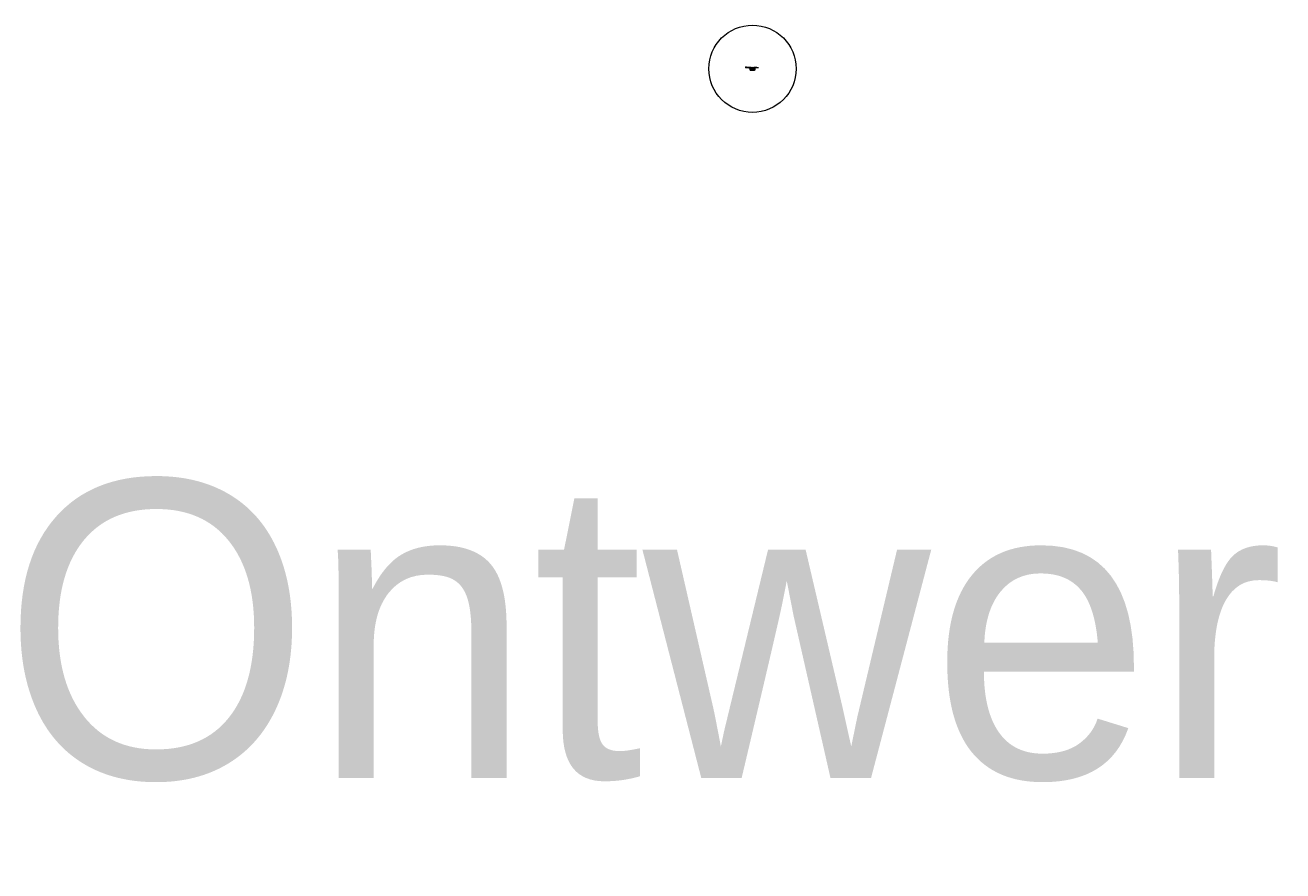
# Model space of a CAD drawing. Header units: metres. Extents: x 63488 to 66549, y 386003 to 387234.
# Tile 2 of 10: x 65001 to 65424, y 386003 to 386287. Entities that reach past the tile are written whole.
import ezdxf

# ---------------------------------------------------------------- set-up
doc = ezdxf.new("R2010")
doc.units = ezdxf.units.M
doc.linetypes.add('PHANTOM', pattern=[2.5, 1.25, -0.25, 0.25, -0.25, 0.25, -0.25])
doc.layers.add('AL-10.0mm Tekst', color=7, linetype='Continuous')
for name, color, linetype, lineweight in [('DP-Afbreek', 2, 'PHANTOM', 25), ('DP-arcering_zdun', 253, 'Continuous', 5), ('DP-BS-arcering_klei', 253, 'Continuous', 0), ('DP-BS-arcering_slakken', 253, 'Continuous', 25), ('DP-BS-profiel', 2, 'Continuous', 25), ('DP-NW-profiel', 4, 'Continuous', 50), ('maatvoering-leadr', 7, 'Continuous', 30), ('maatvoering-lin', 7, 'Continuous', 30)]:
    doc.layers.add(name, color=color, linetype=linetype, lineweight=lineweight)
doc.layers.add('TM-Hulplijn-plaatsdwp in situatie', color=213, linetype='Continuous', lineweight=9, plot=False)
doc.styles.add('StagCAD', font='StagCAD.ttf')
doc.dimstyles.new('GM-maatvoering', dxfattribs={"dimtxt": 2.5, "dimasz": 2.5, "dimexe": 1, "dimexo": 0, "dimgap": 1, "dimtad": 1, "dimrnd": 0.001, "dimzin": 1, "dimdsep": 46, "dimtxsty": 'StagCAD', "dimcen": 0.09, "dimclrd": 1, "dimclre": 1, "dimclrt": 7, "dimazin": 0, "dimtfac": 1, "dimtix": 1, "dimtmove": 0, "dimatfit": 3, "dimfxl": 1, "dimfxlon": 1, "dimtvp": 0.83, "dimtolj": 1, "dimtzin": 0, "dimlwd": 15, "dimlwe": 15, "dimarcsym": 0})
doc.dimstyles.new('leader 1_20', dxfattribs={"dimscale": 0.02, "dimtxt": 2.5, "dimasz": 2, "dimexe": 0, "dimexo": 0, "dimgap": 1, "dimtad": 1, "dimrnd": 0.001, "dimzin": 1, "dimdsep": 46, "dimtxsty": 'StagCAD', "dimblk1": 'RAD_PIJL', "dimblk2": 'RAD_PIJL', "dimsah": 1, "dimcen": 0.09, "dimse1": 1, "dimse2": 1, "dimclrd": 1, "dimclre": 1, "dimclrt": 7, "dimazin": 0, "dimtfac": 1, "dimtix": 1, "dimtmove": 0, "dimatfit": 3, "dimfxl": 1, "dimtvp": 0.83, "dimtolj": 1, "dimtzin": 0, "dimlwd": 15, "dimarcsym": 0})

# ---------------------------------------------------------------- blocks, each defined once
blk = doc.blocks.new('RAD_PIJL')
at = {"color": 1, "linetype": 'Continuous'}
blk.add_solid([(-2.83, -0.75), (-2.83, 0.75), (0, 0)], dxfattribs=at)
blk = doc.blocks.new('*D13038')
at = {"layer": 'Defpoints', "color": 0, "transparency": 16777216}
for p in [(65246.02, 386272.49), (65246.02, 386272.46), (65246.18, 386272.49)]:
    blk.add_point(p, dxfattribs=at)
at = {"layer": 'maatvoering-lin', "color": 1, "lineweight": 15, "transparency": 16777216}
for p, q in [((65246.16, 386272.49), (65246.2, 386272.49)), ((65246.16, 386272.46), (65246.2, 386272.46)), ((65246.18, 386272.54), (65246.18, 386272.78)), ((65246.18, 386272.46), (65246.18, 386272.49)), ((65246.18, 386272.41), (65246.18, 386272.36))]:
    blk.add_line(p, q, dxfattribs=at)
at = {"layer": 'maatvoering-lin', "color": 1, "transparency": 16777216}
for points in [[(65246.17, 386272.54), (65246.19, 386272.54), (65246.18, 386272.49)], [(65246.17, 386272.41), (65246.19, 386272.41), (65246.18, 386272.46)]]:
    blk.add_solid(points, dxfattribs=at)
at = {"layer": 'maatvoering-lin', "color": 7, "transparency": 16777216, "insert": (65246.14, 386272.69), "char_height": 0.05, "attachment_point": 5, "rotation": 90, "style": 'StagCAD'}
blk.add_mtext('\\A1;0.035', dxfattribs=at)
blk = doc.blocks.new('*D13039')
at = {"layer": 'Defpoints', "color": 0, "transparency": 16777216}
for p in [(65245.02, 386272.53), (65246.02, 386272.7), (65246.02, 386272.49)]:
    blk.add_point(p, dxfattribs=at)
at = {"layer": 'maatvoering-lin', "color": 1, "lineweight": 15, "transparency": 16777216}
for p, q in [((65245.02, 386272.68), (65245.02, 386272.72)), ((65245.07, 386272.7), (65245.97, 386272.7)), ((65246.02, 386272.68), (65246.02, 386272.72))]:
    blk.add_line(p, q, dxfattribs=at)
at = {"layer": 'maatvoering-lin', "color": 1, "transparency": 16777216}
for points in [[(65245.07, 386272.71), (65245.07, 386272.7), (65245.02, 386272.7)], [(65245.97, 386272.71), (65245.97, 386272.7), (65246.02, 386272.7)]]:
    blk.add_solid(points, dxfattribs=at)
at = {"layer": 'maatvoering-lin', "color": 7, "transparency": 16777216, "insert": (65245.52, 386272.75), "char_height": 0.05, "attachment_point": 5, "style": 'StagCAD'}
blk.add_mtext('\\A1;1.00', dxfattribs=at)

msp = doc.modelspace()

# ---------------------------------------------------------------- hatches: boundary and pattern name
at = {"layer": 'DP-arcering_zdun'}
h = msp.add_hatch(dxfattribs=at)
h.set_pattern_fill('ANSI31', color=256, scale=0.015, style=0)
h.set_pattern_definition([(45, (65245.01672, 386272.458946), (-0.033676, 0.033676), [])])
h.paths.add_polyline_path([(65246.0174, 386272.4939), (65245.0167, 386272.4939), (65246.0174, 386272.4589)])
at = {"layer": 'DP-BS-arcering_klei', "lineweight": 0}
h = msp.add_hatch(dxfattribs=at)
h.set_pattern_fill('_U', color=251, scale=0.05, angle=90, pattern_type=0)
h.set_pattern_definition([(90, (64205.148363, 386199.43277), (-0.05, 0), [])])
h.paths.add_polyline_path([(65246.106, 386271.9939), (65244.5601, 386271.9939), (65244.5601, 386271.8738), (65246.106, 386271.8738)])
at = {"layer": 'DP-BS-arcering_slakken', "lineweight": 0}
h = msp.add_hatch(dxfattribs=at)
h.set_pattern_fill('AR-CONC', color=253, scale=0.04)
h.set_pattern_definition([(50, (66627.22537, 386400.17408), (0.145747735, -0.012751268), [0.01524, -0.16764]), (355, (66627.22537, 386400.17408), (-0.028194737, 0.152845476), [0.012192, -0.134112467]), (100.451445, (66627.23751, 386400.17301), (0.117552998, 0.140094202), [0.012952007, -0.142472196]), (46.1842, (66627.22537, 386400.21472), (0.216863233, -0.033633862), [0.02286, -0.25146]), (96.635558, (66627.24344, 386400.21191), (0.189923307, 0.1979409), [0.01942802, -0.213708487]), (351.184151, (66627.22537, 386400.21472), (0.189923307, 0.1979409), [0.018287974, -0.201167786]), (21, (66627.24569, 386400.20456), (0.121291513, -0.081812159), [0.01524, -0.16764]), (326, (66627.24569, 386400.20456), (0.049441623, 0.147350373), [0.012192, -0.134112]), (71.451445, (66627.2558, 386400.19774), (0.170733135, 0.065538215), [0.012952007, -0.14247195]), (37.5, (66627.225366, 386400.174077), (0.0024708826, 0.0676440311), [0, -0.1324864, 0, -0.136144, 0, -0.13462]), (7.5, (66627.225366, 386400.17408), (0.05345573, 0.08014446), [0, -0.0776224, 0, -0.1294384, 0, -0.051308]), (327.5, (66627.18005, 386400.174077), (0.1084724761, -0.0045829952), [0, -0.0508, 0, -0.158496, 0, -0.210312]), (317.5, (66627.15973, 386400.17408), (0.118503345, 0.020341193), [0, -0.06604, 0, -0.1052576, 0, -0.149352])])
h.paths.add_polyline_path([(65244.5601, 386272.3939), (65246.106, 386272.3939), (65246.106, 386271.9939), (65244.5601, 386271.9939)])

# ---------------------------------------------------------------- linework, layer by layer
at = {"layer": 'DP-Afbreek'}
for p, q in [((65244.5601, 386272.6289), (65244.5601, 386271.8738)), ((65246.106, 386272.5939), (65246.106, 386271.8738)), ((65244.5601, 386271.8738), (65246.106, 386271.8738))]:
    msp.add_line(p, q, dxfattribs=at)
at = {"layer": 'DP-BS-profiel'}
for p, q in [((65244.5601, 386272.3939), (65246.106, 386272.3939)), ((65245.0167, 386272.4939), (65246.106, 386272.4939)), ((65244.5601, 386271.9939), (65246.106, 386271.9939))]:
    msp.add_line(p, q, dxfattribs=at)
at = {"layer": 'DP-NW-profiel'}
for p, q in [((65245.0171, 386272.5289), (65244.5601, 386272.5289)), ((65245.0167, 386272.4939), (65244.5601, 386272.4939)), ((65245.0167, 386272.4939), (65246.0174, 386272.4589)), ((65245.0171, 386272.5289), (65246.0174, 386272.4939)), ((65246.0172, 386272.459), (65246.0174, 386272.4939))]:
    msp.add_line(p, q, dxfattribs=at)

# ---------------------------------------------------------------- texts
at = {"layer": 'AL-10.0mm Tekst', "color": 4, "insert": (64992.9839, 386133.9641), "char_height": 100, "width": 20403.799256, "attachment_point": 1, "style": 'StagCAD'}
msp.add_mtext('Ontwerp op coördinaten', dxfattribs=at)

# ---------------------------------------------------------------- leaders
at = {"layer": 'maatvoering-leadr', "annotation_type": 0, "has_hookline": 1, "hookline_direction": 0, "text_width": 0.485}
msp.add_leader([(65244.8879, 386272.4276), (65243.0494, 386272.8864), (65245.0494, 386272.8864)], dimstyle='leader 1_20', override={"dimscale": 0, "dimgap": 1, "dimtad": 1}, dxfattribs=at)

# ---------------------------------------------------------------- next in the draw order: texts
at = {"layer": 'maatvoering-leadr', "color": 7, "insert": (65245.0694, 386272.9064), "char_height": 0.05, "attachment_point": 7, "style": 'StagCAD', "bg_fill": 3, "box_fill_scale": 1.2, "bg_fill_color": 256, "bg_fill_transparency": 0}
msp.add_mtext('\\A1;Bestaand asfalt', dxfattribs=at)

# ---------------------------------------------------------------- next in the draw order: leaders
at = {"layer": 'maatvoering-leadr', "annotation_type": 0, "has_hookline": 1, "hookline_direction": 0, "text_width": 0.8075}
msp.add_leader([(65244.8105, 386272.5047), (65242.9772, 386272.9832), (65244.9772, 386272.9832)], dimstyle='leader 1_20', override={"dimscale": 0, "dimgap": 1, "dimtad": 1}, dxfattribs=at)

# ---------------------------------------------------------------- next in the draw order: texts
at = {"layer": 'maatvoering-leadr', "color": 7, "insert": (65244.9972, 386273.0032), "char_height": 0.05, "attachment_point": 7, "style": 'StagCAD', "bg_fill": 3, "box_fill_scale": 1.2, "bg_fill_color": 256, "bg_fill_transparency": 0}
msp.add_mtext('\\A1;Asfalt overlaging;\\PAC 11 surf DL-B; dik 0.035', dxfattribs=at)

# ---------------------------------------------------------------- next in the draw order: leaders
at = {"layer": 'maatvoering-leadr', "annotation_type": 0, "has_hookline": 1, "hookline_direction": 0, "text_width": 0.195}
msp.add_leader([(65245.9835, 386272.4777), (65244.1026, 386272.8092), (65246.1026, 386272.8092)], dimstyle='leader 1_20', override={"dimscale": 0, "dimgap": 1, "dimtad": 1}, dxfattribs=at)

# ---------------------------------------------------------------- next in the draw order: texts
at = {"layer": 'maatvoering-leadr', "color": 7, "insert": (65246.1226, 386272.8292), "char_height": 0.05, "attachment_point": 7, "style": 'StagCAD', "bg_fill": 3, "box_fill_scale": 1.2, "bg_fill_color": 256, "bg_fill_transparency": 0}
msp.add_mtext('\\A1;Frezen', dxfattribs=at)

# ---------------------------------------------------------------- next in the draw order: linework, layer by layer
at = {"layer": 'TM-Hulplijn-plaatsdwp in situatie'}
msp.add_circle((65245.3331, 386272.3939), 14.6702, dxfattribs=at)

# ---------------------------------------------------------------- next in the draw order: dimensions: what is measured, and where the dimension line sits
at = {"layer": 'maatvoering-lin'}
dim = msp.add_linear_dim(base=(65246.0171, 386272.7048), p1=(65245.0171, 386272.5289), p2=(65246.0171, 386272.4939), dimstyle='GM-maatvoering', override={"dimscale": 0}, dxfattribs=at)
dim.commit()
dim.dimension.update_dxf_attribs({"geometry": '*D13039', "text_midpoint": (65245.5171, 386272.7048), "dimtype": 160})
dim = msp.add_linear_dim(base=(65246.1823, 386272.4939), p1=(65246.0174, 386272.4589), p2=(65246.0172, 386272.4939), angle=90, dimstyle='GM-maatvoering', override={"dimscale": 0, "dimdec": 3}, dxfattribs=at)
dim.commit()
dim.dimension.update_dxf_attribs({"geometry": '*D13038', "text_midpoint": (65246.1823, 386272.6889), "dimtype": 160})

doc.saveas('drawing.dxf')
